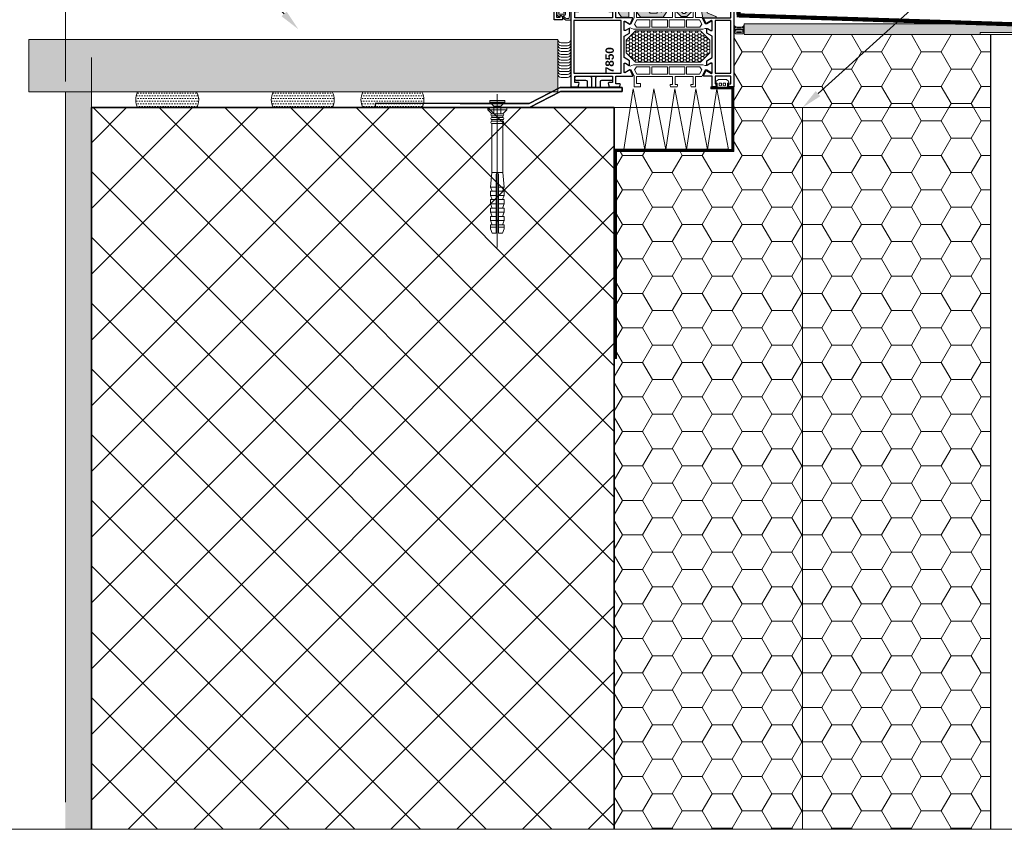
# Model space of a CAD drawing. Header units: millimetres. Extents: x -1427 to 15787, y -1578 to 5789.
# Tile 2 of 146: x 871 to 918, y -674 to -636. Entities that reach past the tile are written whole.
import ezdxf
from ezdxf import colors
from ezdxf.entities.mleader import LeaderData, LeaderLine
from ezdxf.math import Vec2, Vec3

# ---------------------------------------------------------------- set-up
doc = ezdxf.new("R2010")
doc.units = ezdxf.units.MM
for name, pattern in [('ACAD_ISO03W100', [30, 12, -18]), ('DASHDOT', [25.4, 12.7, -6.35, 0, -6.35]), ('DASHED', [19.05, 12.7, -6.35])]:
    doc.linetypes.add(name, pattern=pattern)
for name, color, linetype, lineweight in [('0-izo-TERM-tward', 94, 'ZIGZAG', 9), ('0-S-linia-beton', 1, 'Continuous', 35), ('2_hatch_zelbet_obrys', 242, 'DASHED', 9), ('A_wymiary', 7, 'Continuous', 5), ('Akcesoria', 35, 'Continuous', 9), ('AT_1_2_WYMIARY_I_OPISY', 1, 'Continuous', 5), ('blacha', 2, 'Continuous', 18), ('izolacja II', 251, 'Continuous', 18), ('Kreskowanie', 252, 'Continuous', 5), ('Obwiednia', 2, 'Continuous', 30), ('Oś', 1, 'DASHDOT', 9), ('PROJ_WYMIARY', 6, 'Continuous', 13), ('Przekładka', 4, 'Continuous', 18), ('Silikon', 31, 'Continuous', 18), ('Tynk', 8, 'Continuous', 18), ('Uszczelki', 1, 'Continuous', 9), ('Ściana', 37, 'Continuous', 18)]:
    doc.layers.add(name, color=color, linetype=linetype, lineweight=lineweight)
for name, color, linetype in [('0-S-linia-wykonczenie', 31, 'Continuous'), ('Kotwa', 3, 'Continuous'), ('Model-Przód', 7, 'Continuous'), ('Tekst', 255, 'Continuous')]:
    doc.layers.add(name, color=color, linetype=linetype)
doc.styles.add('SIMPLEX', font='simplex.shx', dxfattribs={"width": 0.77})
doc.styles.get("Standard").update_dxf_attribs({"font": 'arial.ttf'})
doc.linetypes.add('ZIGZAG', pattern='A,0.00254,-5.08,[131,ltypeshp.shx,S=5.08,R=0,X=-5.08,Y=0],-10.16,[131,ltypeshp.shx,S=5.08,R=180,X=5.08,Y=0],-5.08', length=20.32254)
pattern_1 = [(180, (-5354.4491, 31833.6672), (-1.42875, -0.824889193), [0.9525, -1.905]), (300, (-5354.4491, 31833.6672), (1.428749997, -0.824889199), [0.9525, -1.905]), (240, (-5354.4491, 31833.6672), (-3e-09, -1.649778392), [-1.905, 0.9525])]

# ---------------------------------------------------------------- blocks, each defined once
blk = doc.blocks.new('*U87')
at = {"layer": 'Tynk'}
h = blk.add_hatch(dxfattribs=at)
h.set_pattern_fill('AR-CONC', color=256, scale=0.05)
h.set_pattern_definition([(50, (-299.4544, 45), (9.1092334, -0.796954), [0.9525, -10.4775]), (355, (-299.454, 45), (-1.762171, 9.552842), [0.762, -8.382029]), (100.45144, (-298.695, 44.934), (7.347062, 8.755888), [0.8095, -8.904512]), (46.1842, (-299.454, 47.54), (13.553952, -2.102116), [1.42875, -15.71625]), (96.63556, (-298.325, 47.365), (11.870207, 12.371306), [1.21425, -13.35678]), (351.18415, (-299.454, 47.54), (11.870207, 12.371306), [1.142998, -12.572987]), (21, (-298.1844, 46.905), (7.5807196, -5.11326), [0.9525, -10.4775]), (326, (-298.184, 46.905), (3.090101, 9.209398), [0.762, -8.382]), (71.45144, (-297.553, 46.479), (10.670821, 4.096138), [0.8095, -8.904497]), (37.5, (-299.4544, 45), (0.1544302, 4.227752), [0, -8.2804, 0, -8.509, 0, -8.41375]), (7.5, (-299.4544, 45), (3.340983, 5.0090287), [0, -4.8514, 0, -8.0899, 0, -3.20675]), (327.5, (-302.2865, 45), (6.7795298, -0.2864372), [0, -3.175, 0, -9.906, 0, -13.1445]), (317.5, (-303.5565, 45), (7.406459, 1.2713246), [0, -4.1275, 0, -6.5786, 0, -9.3345])])
h.paths.add_polyline_path([(4032.11, -5446.33), (4033.11, -5446.33), (4033.11, -5464.43, 0.247394), (4033.24, -5464.68, -1.204134), (4030.46, -5467.46, 0.247394), (4030.21, -5467.33), (4012.11, -5467.33), (4012.11, -5466.33), (3652.06, -5466.33), (3652.06, -5471.33), (4037.11, -5471.33), (4037.11, -5333.51), (4032.11, -5333.51)])
at = {"layer": 'blacha'}
blk.add_lwpolyline([(4030.46, -5467.46, 0.247394), (4030.21, -5467.33), (4012.11, -5467.33), (4012.11, -5466.33), (4030.84, -5466.33, -0.34754), (4031.14, -5466.56, 1.791404), (4032.34, -5465.36, -0.34754), (4032.11, -5465.07), (4032.11, -5446.33), (4033.11, -5446.33), (4033.11, -5464.43, 0.247394), (4033.24, -5464.68, -1.204134)], format="xyb", close=True, dxfattribs=at)
at = {"layer": 'Tynk', "ltscale": 0.8}
for points in [[(4032.11, -5466.33), (4032.11, -5333.51), (4037.11, -5333.51), (4037.11, -5471.33)], [(4032.11, -5466.33), (3652.06, -5466.33)], [(3652.06, -5471.33), (3652.06, -5466.33)], [(4037.11, -5471.33), (3652.06, -5471.33)]]:
    blk.add_lwpolyline(points, dxfattribs=at)
blk = doc.blocks.new('*U86')
at = {"layer": 'izolacja II'}
for points in [[(0, 270.24), (-57.9, 258.98), (0, 250.24)], [(0, 250.24), (-57.9, 238.98), (0, 230.24)], [(0, 230.24), (-57.9, 218.98), (0, 210.24)], [(0, 210.24), (-57.9, 198.98), (0, 190.24)], [(0, 190.24), (-57.9, 178.98), (0, 170.24)]]:
    blk.add_lwpolyline(points, dxfattribs=at)
blk = doc.blocks.new('*U183')
at = {"layer": 'Silikon'}
for points in [[(-2.88, -2.5, 0.414214), (-1.38, -1), (-1.38, 2.15, 0.414214), (-2.88, 3.65, 0.382385)], [(-1.5, -2.5, 0.414214), (0, -1), (0, 2.15, 0.414214), (-1.5, 3.65, 0.382385)], [(-0.12, -2.5, 0.414214), (1.38, -1), (1.38, 2.15, 0.414214), (-0.12, 3.65, 0.382385)], [(1.26, -2.5, 0.414214), (2.76, -1), (2.76, 2.15, 0.414214), (1.26, 3.65, 0.382385)], [(2.64, -2.5, 0.414214), (4.14, -1), (4.14, 2.15, 0.414214), (2.64, 3.65, 0.382385)], [(4.02, -2.5, 0.414214), (5.52, -1), (5.52, 2.15, 0.414214), (4.02, 3.65, 0.382385)], [(5.4, -2.5, 0.414214), (6.9, -1), (6.9, 2.15, 0.414214), (5.4, 3.65, 0.382385)], [(6.78, -2.5, 0.414214), (8.28, -1), (8.28, 2.15, 0.414214), (6.78, 3.65, 0.382385)], [(8.16, -2.5, 0.414214), (9.66, -1), (9.66, 2.15, 0.414214), (8.16, 3.65, 0.382385)], [(9.54, -2.5, 0.414214), (11.04, -1), (11.04, 2.15, 0.414214), (9.54, 3.65, 0.382385)], [(10.92, -2.5, 0.414214), (12.42, -1), (12.42, 2.15, 0.414214), (10.92, 3.65, 0.382385)], [(12.3, -2.5, 0.414214), (13.8, -1), (13.8, 2.15, 0.414214), (12.3, 3.65, 0.382385)], [(13.68, -2.5, 0.414214), (15.18, -1), (15.18, 2.15, 0.414214), (13.68, 3.65, 0.382385)]]:
    blk.add_lwpolyline(points, format="xyb", dxfattribs=at)
blk = doc.blocks.new('*U89')
at = {"layer": 'Akcesoria'}
for p, q in [((7043.99, -27716.58), (7045.99, -27715.78)), ((7043.99, -27718.58), (7043.99, -27716.58)), ((7071.76, -27718.58), (7043.99, -27718.58)), ((7047.99, -27715.78), (7045.99, -27715.78)), ((7046.85, -27718.58), (7046.85, -27715.78)), ((7047.99, -27716.58), (7049.99, -27715.78)), ((7047.99, -27718.58), (7047.99, -27715.78)), ((7049.56, -27718.98), (7050.72, -27718.58)), ((7051.99, -27715.78), (7049.99, -27715.78)), ((7049.99, -27718.58), (7049.99, -27715.78)), ((7051.99, -27716.58), (7053.99, -27715.78)), ((7051.99, -27718.58), (7051.99, -27715.78)), ((7055.99, -27715.78), (7053.99, -27715.78)), ((7053.99, -27718.58), (7053.99, -27715.78)), ((7055.99, -27716.58), (7057.99, -27715.78)), ((7055.99, -27718.58), (7055.99, -27715.78)), ((7059.99, -27715.78), (7057.99, -27715.78)), ((7057.99, -27718.58), (7057.99, -27715.78)), ((7059.99, -27716.58), (7061.99, -27715.78)), ((7059.99, -27718.58), (7059.99, -27715.78)), ((7063.99, -27715.78), (7061.99, -27715.78)), ((7061.99, -27718.58), (7061.99, -27715.78)), ((7063.99, -27716.58), (7065.99, -27715.78)), ((7063.99, -27718.58), (7063.99, -27715.78)), ((7072.99, -27716.48), (7065.99, -27715.78)), ((7065.99, -27718.58), (7065.99, -27715.78)), ((7096.45, -27716.48), (7072.99, -27716.48)), ((7072.99, -27721.68), (7072.99, -27716.48)), ((7096.45, -27716.48), (7095.65, -27716.48)), ((7096.45, -27716.48), (7096.45, -27721.68)), ((7097.45, -27716.48), (7097.45, -27721.68)), ((7098.25, -27716.48), (7097.45, -27716.48)), ((7098.25, -27716.48), (7098.25, -27721.68)), ((7099.25, -27716.48), (7099.25, -27721.68)), ((7100.05, -27716.48), (7099.25, -27716.48)), ((7100.05, -27716.48), (7100.05, -27721.68)), ((7104.68, -27717.43), (7100.93, -27717.43)), ((7101.05, -27716.48), (7101.05, -27721.68)), ((7101.09, -27716.48), (7101.05, -27716.48)), ((7102.99, -27714.58), (7101.09, -27716.48)), ((7101.09, -27716.48), (7101.09, -27721.68)), ((7103.99, -27714.58), (7102.99, -27714.58)), ((7102.99, -27723.58), (7102.99, -27714.58)), ((7103.99, -27723.58), (7103.99, -27714.58)), ((7106.68, -27715.43), (7104.68, -27717.43)), ((7104.68, -27720.73), (7104.68, -27717.43)), ((7107.38, -27715.43), (7106.68, -27715.43)), ((7106.68, -27722.73), (7106.68, -27715.43)), ((7107.38, -27722.73), (7107.38, -27715.43)), ((7071.76, -27719.58), (7043.99, -27719.58)), ((7043.99, -27721.58), (7043.99, -27719.58)), ((7043.99, -27721.58), (7045.99, -27722.38)), ((7047.99, -27722.38), (7045.99, -27722.38)), ((7046.85, -27722.38), (7046.85, -27719.58)), ((7047.99, -27722.38), (7047.99, -27719.58)), ((7047.99, -27721.58), (7049.99, -27722.38)), ((7049.56, -27719.18), (7049.56, -27718.98)), ((7049.56, -27719.18), (7050.72, -27719.58)), ((7049.99, -27722.38), (7049.99, -27719.58)), ((7051.99, -27722.38), (7049.99, -27722.38)), ((7051.99, -27722.38), (7051.99, -27719.58)), ((7051.99, -27721.58), (7053.99, -27722.38)), ((7053.99, -27722.38), (7053.99, -27719.58)), ((7055.99, -27722.38), (7053.99, -27722.38)), ((7055.99, -27722.38), (7055.99, -27719.58)), ((7055.99, -27721.58), (7057.99, -27722.38)), ((7057.99, -27722.38), (7057.99, -27719.58)), ((7059.99, -27722.38), (7057.99, -27722.38)), ((7059.99, -27722.38), (7059.99, -27719.58)), ((7059.99, -27721.58), (7061.99, -27722.38)), ((7061.99, -27722.38), (7061.99, -27719.58)), ((7063.99, -27722.38), (7061.99, -27722.38)), ((7063.99, -27722.38), (7063.99, -27719.58)), ((7063.99, -27721.58), (7065.99, -27722.38)), ((7065.99, -27722.38), (7065.99, -27719.58)), ((7072.99, -27721.68), (7065.99, -27722.38)), ((7096.45, -27721.68), (7072.99, -27721.68)), ((7098.25, -27721.68), (7097.45, -27721.68)), ((7100.05, -27721.68), (7099.25, -27721.68)), ((7104.68, -27720.73), (7100.93, -27720.73)), ((7101.09, -27721.68), (7101.05, -27721.68)), ((7102.99, -27723.58), (7101.09, -27721.68)), ((7106.68, -27722.73), (7104.68, -27720.73)), ((7107.38, -27722.73), (7106.68, -27722.73)), ((7103.99, -27723.58), (7102.99, -27723.58))]:
    blk.add_line(p, q, dxfattribs=at)
at = {"layer": 'Akcesoria', "linetype": 'DASHDOT', "ltscale": 10}
blk.add_line((7110.4, -27719.08), (7037.09, -27719.08), dxfattribs=at)
at = {"layer": 'Akcesoria'}
for centre, radius, start, end in [((7072.08, -27719.08), 0.59, 238.008, 121.992), ((7096.95, -27716.48), 0.5, 0, 180), ((7098.75, -27716.48), 0.5, 0, 180), ((7100.55, -27716.48), 0.5, 0, 180), ((7096.95, -27721.68), 0.5, 180, 0), ((7098.75, -27721.68), 0.5, 180, 0), ((7100.55, -27721.68), 0.5, 180, 0)]:
    blk.add_arc(centre, radius, start, end, dxfattribs=at)
blk = doc.blocks.new('przekladka 42a_ogolny')
at = {"layer": 'Przekładka'}
for points in [[(-4.1, 42), (-0.3, 42), (-0.1, 41.8), (-0.1, 41.39), (-1.31, 39.24), (-0.7, 37.61), (-0.7, 4.39), (-1.08, 3.38), (-1.08, 2.35), (-0.1, 0.61), (-0.1, 0.2), (-0.3, 0), (-4.1, 0), (-4.3, 0.2), (-4.3, 0.61), (-3.2, 2.57), (-3.2, 3.25), (-6.25, 4.87), (-6.25, 7.9), (-11.2, 7.9), (-11.2, 10.07), (-10.58, 10.24), (-10.2, 10.24), (-10.2, 9.1), (-6.25, 9.1), (-6.25, 17.7), (-10.2, 17.7), (-10.2, 16.56), (-10.58, 16.56), (-11.2, 16.73), (-11.2, 19.87), (-10.58, 20.04), (-10.2, 20.04), (-10.2, 18.9), (-6.25, 18.9), (-6.25, 36.1), (-9.7, 36.1), (-9.7, 34.3), (-11.2, 34.3), (-11.2, 37.3), (-6.06, 37.3), (-5.82, 37.36), (-3.2, 38.75), (-3.2, 39.43), (-4.3, 41.39), (-4.3, 41.8)], [(-5.25, 29.7), (-5.25, 35.96), (-3.17, 37.07), (-1.7, 36.19), (-1.7, 29.7)], [(-1.7, 28.9), (-1.7, 21.4), (-5.25, 21.4), (-5.25, 28.9)], [(-1.7, 13.1), (-1.7, 20.6), (-5.25, 20.6), (-5.25, 13.1)], [(-5.25, 12.3), (-1.7, 12.3), (-1.7, 5.81), (-3.17, 4.93), (-5.25, 6.04)]]:
    blk.add_lwpolyline(points, close=True, dxfattribs=at)
blk = doc.blocks.new('przekladka 42b_ogolny')
at = {"layer": 'Przekładka'}
blk.add_lwpolyline([(4.3, 0.2), (4.1, 0), (0.3, 0), (0.1, 0.2), (0.1, 0.61), (1.2, 2.57), (1.2, 39.43), (0.1, 41.39), (0.1, 41.8), (0.3, 42), (4.1, 42), (4.3, 41.8), (4.3, 41.39), (3.2, 39.43), (3.2, 38.75), (6.87, 36.8), (13.4, 36.8), (13.4, 37.6), (14.4, 37.6), (14.4, 27.95), (12.4, 7.4, -0.371871), (11.4, 6.5), (6.75, 6.5), (6.25, 6), (6.25, 4.87), (3.2, 3.25), (3.2, 2.57), (4.3, 0.61)], format="xyb", close=True, dxfattribs=at)
for points in [[(13.25, 26.5), (2.2, 26.5), (2.2, 36.46), (3.67, 36.46), (4.91, 35.8), (13.4, 35.8), (13.4, 27.68)], [(2.2, 16.3), (2.2, 25.7), (13.18, 25.7), (12.26, 16.3)], [(2.2, 15.5), (2.2, 5.2), (3.44, 5.2), (5.69, 7.5), (11.2, 7.5), (11.42, 7.7), (12.18, 15.5)]]:
    blk.add_lwpolyline(points, close=True, dxfattribs=at)
blk = doc.blocks.new('7801_PE78N')
at = {"layer": 'Obwiednia'}
for points in [[(-10.09, 53.5), (-6.61, 53.5), (-5.09, 51), (-2.99, 51), (-2.87, 51.21), (-3.9, 52.89), (-3.9, 53.5), (0.57, 53.5), (0.7, 53.28), (-0.74, 50.8), (-0.63, 50.48), (2.07, 49.34), (2.3, 49.49), (2.3, 53.7), (6, 53.7), (6, 56), (10.5, 56), (10.5, 60.19), (9.24, 60.53), (9, 60.34), (9, 58), (6, 58), (6, 78), (9, 78), (9, 75.66), (9.24, 75.47), (10.5, 75.81), (10.5, 80), (6, 80), (6, 84.6), (21.5, 84.6), (21.5, 83), (21, 83), (21, 82), (22.89, 82), (23.5, 82.62), (23.5, 83), (22.75, 83), (22.75, 84.8), (26.75, 84.8), (26.75, 83), (26, 83), (26, 82.6), (26.53, 82), (28, 82), (28, 86), (-24, 86), (-24, 82.44), (-22.24, 81.97), (-22, 82.16), (-22, 84), (-19, 84), (-19, 66), (-22, 66), (-22, 67.84), (-22.27, 68.03), (-24, 67.55), (-24, 64.5), (-19, 64.5), (-19, 55.5), (-24, 55.5), (-24, 52.9), (-22.86, 52.51), (-22.6, 52.7), (-22.6, 54), (-19, 54), (-19, 49.49), (-18.77, 49.34), (-16.07, 50.48), (-15.96, 50.8), (-17.4, 53.28), (-17.27, 53.5), (-12.8, 53.5), (-12.8, 52.89), (-13.83, 51.21), (-13.71, 51), (-11.61, 51)], [(-17.4, 84.4), (-11.6, 84.4), (-11.6, 82.5), (-10, 82.5), (-10, 84.4), (4.4, 84.4), (4.4, 55.1), (-10, 55.1), (-10, 56.9), (-11.6, 56.9), (-11.6, 55.1), (-17.4, 55.1)], [(-3.9, 12.11), (-2.93, 13.7), (-3.1, 14), (-5.09, 14), (-6.61, 11.5), (-10.09, 11.5), (-11.61, 14), (-13.6, 14), (-13.77, 13.7), (-12.8, 12.11), (-12.8, 11.5), (-17.57, 11.5), (-17.7, 11.72), (-16.26, 14.2), (-16.37, 14.52), (-18.77, 15.67), (-19, 15.51), (-19, 1.4), (-22.6, 1.4), (-22.6, 3.61), (-24, 3.61), (-24, 1.4), (-38.15, 1.4), (-38.15, 3.6), (-36.25, 3.6), (-36.25, 4.8), (-38.82, 4.8), (-40.82, 3.21), (-40.71, 2.9), (-39.35, 2.9), (-39.35, 1.2), (-44.55, 1.2), (-44.55, 2.9), (-43.19, 2.9), (-43.08, 3.21), (-45.08, 4.8), (-46, 4.8), (-46, 0), (-5, 0), (-5, 1.6), (-6, 1.6), (-6, 10.1), (0, 10.1), (0, 9), (3.5, 9), (3.5, 10.4), (2.31, 10.4), (2.31, 15.51), (2.08, 15.66), (-0.33, 14.52), (-0.44, 14.2), (1, 11.72), (0.87, 11.5), (-3.9, 11.5)], [(-17.6, 10.1), (-7.4, 10.1), (-7.4, 1.6), (-17.6, 1.6)]]:
    blk.add_lwpolyline(points, close=True, dxfattribs=at)
for name, p in [('przekladka 42a_ogolny', (-12.8, 11.5)), ('przekladka 42b_ogolny', (-3.9, 11.5))]:
    blk.add_blockref(name, p)
blk = doc.blocks.new('G311D_ogolny')
at = {"layer": 'Kreskowanie'}
h = blk.add_hatch(color=256, dxfattribs=at)
h.dxf.hatch_style = 1
h.paths.add_polyline_path([(2.61, 10.88), (10.8, 10.88), (11.76, 1), (6.75, 1), (6.75, 8.26)], flags=16)
h.paths.add_polyline_path([(2.2, 16.21), (2.2, 12.88), (10.6, 12.88), (10.04, 18.65), (5.68, 18.65)], flags=16)
edge = h.paths.add_edge_path()
edge.add_arc((2.8, 22.25), 0.4, 0, 125)
edge.add_line((2.57, 22.57), (0.2, 20.91))
edge.add_line((0.2, 20.91), (0.2, 10.04))
edge.add_line((0.2, 10.04), (4.95, 7.03))
edge.add_line((4.95, 7.03), (4.95, 3.35))
edge.add_line((4.95, 3.35), (3.75, 3.35))
edge.add_line((3.75, 3.35), (3.75, 3.6))
edge.add_arc((3.35, 3.6), 0.4, 360, 495)
edge.add_line((3.07, 3.88), (0.55, 1.37))
edge.add_line((0.55, 1.37), (0.55, -1.37))
edge.add_line((0.55, -1.37), (3.07, -3.88))
edge.add_arc((3.35, -3.6), 0.4, 225, 360)
edge.add_line((3.75, -3.6), (3.75, -3.35))
edge.add_line((3.75, -3.35), (4.95, -3.35))
edge.add_line((4.95, -3.35), (4.95, -8.02))
edge.add_line((4.95, -8.02), (-0.05, -8.9))
edge.add_line((-0.05, -8.9), (-0.05, -15.06))
edge.add_arc((0.25, -15.09), 0.3, 175.9077, 336.0189)
edge.add_line((0.52, -15.21), (2.39, -11.01))
edge.add_line((2.39, -11.01), (14.74, -8.83))
edge.add_arc((14.82, -9.33), 0.5, 92.6647, 100, ccw=False)
edge.add_line((14.8, -8.83), (19.85, -8.59))
edge.add_arc((19.78, -7.19), 1.4, 272.6647, 465.3742)
edge.add_arc((19.31, 3.39), 9.24, 251.1788, 270.6412, ccw=False)
edge.add_arc((16.14, -5.92), 0.6, 71.9075, 251.6106)
edge.add_arc((24.32, 21.6), 29.31, 253.4064, 259.2116)
edge.add_arc((18.99, -6.41), 0.8, 259.2116, 316.9131)
edge.add_arc((19.83, -7.2), 0.359, -99.0897, 136.9131, ccw=False)
edge.add_line((19.78, -7.55), (14.46, -6.11))
edge.add_line((14.46, -6.11), (13.77, 1))
edge.add_line((13.77, 1), (14.68, 1.59))
edge.add_arc((14.13, 2.43), 1, 303.0722, 428.0722)
edge.add_line((14.51, 3.36), (13.5, 3.76))
edge.add_line((13.5, 3.76), (12.85, 10.42))
edge.add_line((12.85, 10.42), (13.76, 11.01))
edge.add_arc((13.21, 11.85), 1, 303.0722, 428.0722)
edge.add_line((13.59, 12.78), (12.58, 13.18))
edge.add_line((12.58, 13.18), (11.93, 19.84))
edge.add_line((11.93, 19.84), (12.84, 20.44))
edge.add_arc((12.29, 21.27), 1, 303.0722, 428.0722)
edge.add_line((12.67, 22.2), (11.66, 22.61))
edge.add_line((11.66, 22.61), (11.01, 29.27))
edge.add_line((11.01, 29.27), (11.92, 29.86))
edge.add_arc((11.37, 30.69), 1, 303.0722, 428.0722)
edge.add_line((11.75, 31.62), (10.74, 32.03))
edge.add_line((10.74, 32.03), (5.38, 34.46))
edge.add_arc((5.25, 34.19), 0.3, 65.5854, 188.761)
edge.add_line((4.96, 34.14), (5.02, 33.52))
edge.add_line((5.02, 33.52), (5.43, 29.4))
edge.add_line((5.43, 29.4), (2.9, 29.4))
edge.add_line((2.9, 29.4), (2.9, 31))
edge.add_arc((2.5, 31), 0.4, 360, 485.0494)
edge.add_line((2.27, 31.33), (0.2, 29.88))
edge.add_line((0.2, 29.88), (0.2, 26.43))
edge.add_line((0.2, 26.43), (4.34, 26.43))
edge.add_line((4.34, 26.43), (6.52, 23.83))
edge.add_line((6.52, 23.83), (6.78, 21.15))
edge.add_line((6.78, 21.15), (3.2, 21.15))
edge.add_line((3.2, 21.15), (3.2, 22.25))
h.paths.add_polyline_path([(7.33, 25.48), (6.72, 31.6), (8.87, 30.67), (9.3, 26.24)], flags=16)
h.paths.add_polyline_path([(3.19, -1.6), (1.95, -0.36), (1.95, 0.36), (3.19, 1.6), (4.95, 1.6), (4.95, -1.6)], flags=16)
h.paths.add_polyline_path([(6.75, -1), (6.75, -7.7), (10.71, -7.01), (12.45, -4), (12.16, -1)], flags=16)
at = {"layer": 'Uszczelki'}
blk.add_lwpolyline([(3.2, 22.25, 0.606815), (2.57, 22.57), (0.2, 20.91), (0.2, 10.04), (4.95, 7.03), (4.95, 3.35), (3.75, 3.35), (3.75, 3.6, 0.668179), (3.07, 3.88), (0.55, 1.37), (0.55, -1.37), (3.07, -3.88, 0.668179), (3.75, -3.6), (3.75, -3.35), (4.95, -3.35), (4.95, -8.02), (-0.05, -8.9), (-0.05, -15.06, 0.839927), (0.52, -15.21), (2.39, -11.01), (14.74, -8.83, -0.032017), (14.8, -8.83), (19.85, -8.59, 1.117551), (19.41, -5.84, -0.085126), (16.33, -5.35, 0.997413), (15.95, -6.49, 0.025336), (18.84, -7.19, 0.257229), (19.57, -6.95, -1.664327), (19.78, -7.55), (14.46, -6.11), (13.77, 1), (14.68, 1.59, 0.606815), (14.51, 3.36), (13.5, 3.76), (12.85, 10.42), (13.76, 11.01, 0.606815), (13.59, 12.78), (12.58, 13.18), (11.93, 19.84), (12.84, 20.44, 0.606815), (12.67, 22.2), (11.66, 22.61), (11.01, 29.27), (11.92, 29.86, 0.606815), (11.75, 31.62), (10.74, 32.03), (5.38, 34.46, 0.595975), (4.96, 34.14), (5.02, 33.52), (5.43, 29.4), (2.9, 29.4), (2.9, 31, 0.60711), (2.27, 31.33), (0.2, 29.88), (0.2, 26.43), (4.34, 26.43), (6.52, 23.83), (6.78, 21.15), (3.2, 21.15)], format="xyb", close=True, dxfattribs=at)
for points in [[(7.33, 25.48), (6.72, 31.6), (8.87, 30.67), (9.3, 26.24)], [(2.2, 16.21), (2.2, 12.88), (10.6, 12.88), (10.04, 18.65), (5.68, 18.65)], [(2.61, 10.88), (10.8, 10.88), (11.76, 1), (6.75, 1), (6.75, 8.26)], [(3.19, -1.6), (1.95, -0.36), (1.95, 0.36), (3.19, 1.6), (4.95, 1.6), (4.95, -1.6)], [(6.75, -1), (6.75, -7.7), (10.71, -7.01), (12.45, -4), (12.16, -1)]]:
    blk.add_lwpolyline(points, close=True, dxfattribs=at)
blk = doc.blocks.new('G001D_ogolny')
at = {"layer": 'Kreskowanie'}
h = blk.add_hatch(color=256, dxfattribs=at)
h.dxf.hatch_style = 1
edge = h.paths.add_edge_path(flags=16)
edge.add_line((-2.7, -4.7), (-2.7, -5.86))
edge.add_arc((0, 2.49), 8.77, 252.0783, 287.9217)
edge.add_line((2.7, -5.86), (2.7, -4.7))
edge.add_arc((-3.92, -9.19), 8, 34.1239, 48.3447)
edge.add_arc((0.15, -3.1), 1.25, 270, 354.9142, ccw=False)
edge.add_line((0.15, -4.35), (-0.15, -4.35))
edge.add_arc((-0.15, -3.1), 1.25, 185.0858, 270, ccw=False)
edge.add_arc((3.92, -9.19), 8, 131.6553, 145.8761)
edge = h.paths.add_edge_path(flags=16)
edge.add_line((0.65, -3.1), (0.65, -1.55))
edge.add_arc((0.15, -1.55), 0.5, 0, 90)
edge.add_line((0.15, -1.05), (-0.15, -1.05))
edge.add_arc((-0.15, -1.55), 0.5, 90, 180)
edge.add_line((-0.65, -1.55), (-0.65, -3.1))
edge.add_arc((-0.15, -3.1), 0.5, 180, 270)
edge.add_line((-0.15, -3.6), (0.15, -3.6))
edge.add_arc((0.15, -3.1), 0.5, 270, 360)
edge = h.paths.add_edge_path()
edge.add_arc((-1.7, -1.4), 0.3, 135, 270)
edge.add_line((-1.7, -1.7), (-1.4, -1.7))
edge.add_line((-1.4, -1.7), (-1.4, -2.43))
edge.add_arc((3.92, -9.69), 9, 126.2362, 144.4233)
edge.add_line((-3.4, -4.45), (-3.4, -6.72))
edge.add_arc((-3, -6.06), 0.772, 238.6575, 292.7259)
edge.add_arc((0, 62.62), 69.45, 267.7718, 272.2282)
edge.add_arc((3, -6.06), 0.772, 247.2741, 301.3425)
edge.add_line((3.4, -6.72), (3.4, -4.45))
edge.add_arc((-3.92, -9.69), 9, 35.5767, 53.7638)
edge.add_line((1.4, -2.43), (1.4, -1.7))
edge.add_line((1.4, -1.7), (1.7, -1.7))
edge.add_arc((1.7, -1.4), 0.3, 270, 405)
edge.add_line((1.91, -1.19), (0.92, -0.2))
edge.add_line((0.92, -0.2), (-0.92, -0.2))
edge.add_line((-0.92, -0.2), (-1.91, -1.19))
at = {"layer": 'Uszczelki'}
for points in [[(-1.91, -1.19, 0.668179), (-1.7, -1.7), (-1.4, -1.7), (-1.4, -2.43, 0.079523), (-3.4, -4.45), (-3.4, -6.72, 0.240395), (-2.7, -6.78, 0.019447), (2.7, -6.78, 0.240395), (3.4, -6.72), (3.4, -4.45, 0.079523), (1.4, -2.43), (1.4, -1.7), (1.7, -1.7, 0.668179), (1.91, -1.19), (0.92, -0.2), (-0.92, -0.2)], [(-2.7, -4.7), (-2.7, -5.86, 0.157684), (2.7, -5.86), (2.7, -4.7, 0.06213), (1.4, -3.21, -0.388448), (0.15, -4.35), (-0.15, -4.35, -0.388448), (-1.4, -3.21, 0.06213)], [(0.65, -3.1), (0.65, -1.55, 0.414214), (0.15, -1.05), (-0.15, -1.05, 0.414214), (-0.65, -1.55), (-0.65, -3.1, 0.414214), (-0.15, -3.6), (0.15, -3.6, 0.414214)]]:
    blk.add_lwpolyline(points, format="xyb", close=True, dxfattribs=at)
blk = doc.blocks.new('7850_PE78N')
at = {"layer": 'Obwiednia'}
for points in [[(-31.4, 52.18), (-29.96, 49.7), (-30.07, 49.38), (-32.77, 48.24), (-33, 48.39), (-33, 56.5), (-36.6, 56.5), (-36.6, 54.45), (-36.86, 54.26), (-38, 54.65), (-38, 59.56), (-36.24, 60.03), (-36, 59.84), (-36, 58), (-33, 58), (-33, 76), (-36, 76), (-36, 74.16), (-36.24, 73.97), (-38, 74.44), (-38, 78), (0, 78), (0, 74.44), (-1.76, 73.97), (-2, 74.16), (-2, 76), (-5, 76), (-5, 58), (-2, 58), (-2, 59.84), (-1.76, 60.03), (0, 59.56), (0, 54.65), (-1.14, 54.26), (-1.4, 54.45), (-1.4, 56.5), (-5, 56.5), (-5, 48.39), (-5.23, 48.24), (-7.93, 49.38), (-8.04, 49.7), (-6.6, 52.18), (-6.73, 52.4), (-11.2, 52.4), (-11.2, 51.79), (-10.17, 50.11), (-10.29, 49.9), (-12.39, 49.9), (-13.91, 52.4), (-24.09, 52.4), (-25.61, 49.9), (-27.71, 49.9), (-27.83, 50.11), (-26.8, 51.79), (-26.8, 52.4), (-31.27, 52.4)], [(-31.6, 53.9), (-31.6, 76.5), (-6.4, 76.5), (-6.4, 53.9)], [(-5, 14.41), (-5.23, 14.56), (-7.63, 13.42), (-7.73, 13.1), (-6.3, 10.62), (-6.42, 10.4), (-11.19, 10.4), (-11.19, 11.01), (-10.22, 12.6), (-10.39, 12.9), (-12.38, 12.9), (-13.9, 10.4), (-24.08, 10.4), (-25.6, 12.9), (-27.59, 12.9), (-27.76, 12.6), (-26.79, 11.01), (-26.79, 10.4), (-31.56, 10.4), (-31.69, 10.62), (-30.25, 13.1), (-30.36, 13.42), (-32.77, 14.56), (-33, 14.41), (-33, 1.4), (-36.59, 1.4), (-36.59, 3.7), (-37.99, 3.7), (-37.99, 1.4), (-52.15, 1.4), (-52.15, 3.6), (-50.25, 3.6), (-50.25, 4.8), (-52.82, 4.8), (-54.82, 3.21), (-54.71, 2.9), (-53.35, 2.9), (-53.35, 1.2), (-58.55, 1.2), (-58.55, 2.9), (-57.19, 2.9), (-57.08, 3.21), (-59.08, 4.8), (-60, 4.8), (-60, 0), (0, 0), (0, 2.3), (-1.14, 2.69), (-1.4, 2.5), (-1.4, 1.4), (-5, 1.4), (-5, 9), (-1.4, 9), (-1.4, 8.5), (-1.14, 8.31), (0, 8.7), (0, 10.4), (-5, 10.4)], [(-31.59, 1.4), (-31.59, 9), (-6.39, 9), (-6.39, 1.4)]]:
    blk.add_lwpolyline(points, close=True, dxfattribs=at)
blk.add_blockref('przekladka 42a_ogolny', (-26.79, 10.4))
at = {"xscale": -1}
blk.add_blockref('przekladka 42a_ogolny', (-11.19, 10.4), dxfattribs=at)
blk = doc.blocks.new('*U103')
at = {"xscale": -1}
for name, p in [('7801_PE78N', (5044.63, 16242.97)), ('7850_PE78N', (4984.63, 16242.97))]:
    blk.add_blockref(name, p, dxfattribs=at)
for name, p in [('G001D_ogolny', (5019.88, 16327.77)), ('G311D_ogolny', (5017.62, 16266.77))]:
    blk.add_blockref(name, p)
at = {"xscale": -1, "rotation": 180}
blk.add_blockref('G001D_ogolny', (5040.58, 16244.17), dxfattribs=at)
at = {"layer": 'Tekst', "char_height": 4, "width": 30, "attachment_point": 2}
for s, insert in [('{\\fArial|b1|i0|c238|p34;7801}', (5046.92, 16306.1)), ('{\\fArial|b1|i0|c238|p34;7850}', (4997.3, 16304.37))]:
    blk.add_mtext(s, dxfattribs=dict(at, insert=insert))
blk = doc.blocks.new('*U88')
at = {"layer": 'Kreskowanie', "linetype": 'ACAD_ISO03W100', "ltscale": 0.2, "const_width": 1}
blk.add_lwpolyline([(0, 0.5), (-10.43, 0.5), (-10.43, 30.45), (45.74, 30.45), (45.74, 129.95)], dxfattribs=at)
at = {"layer": 'Uszczelki'}
for points in [[(-10.93, 30.95), (45.24, 30.95), (45.24, 129.95), (46.24, 129.95), (46.24, 29.95), (-9.93, 29.95), (-9.93, 1), (0, 1), (0, 0), (-3, 0), (-3, -1.7), (-2.8, -1.7, -0.709029), (-2.49, -2.59), (-3.37, -3.29, -0.170255), (-3.68, -3.4), (-7.22, -3.4, -0.170255), (-7.54, -3.29), (-8.41, -2.59, -0.709029), (-8.1, -1.7), (-7.9, -1.7), (-7.9, 0), (-10.93, 0)], [(-5.83, -1.62), (-5.83, -0.6, 0.259672), (-6.91, -0.6), (-6.91, -1.62)], [(-3.89, -0.6), (-3.89, -1.62), (-4.97, -1.62), (-4.97, -0.6, -0.259672)]]:
    blk.add_lwpolyline(points, format="xyb", close=True, dxfattribs=at)

msp = doc.modelspace()

# ---------------------------------------------------------------- hatches: boundary and pattern name
at = {"layer": 'Kreskowanie'}
h = msp.add_hatch(dxfattribs=at)
h.set_pattern_fill('HONEY', color=256, scale=0.03, style=0)
h.set_pattern_definition([(360, (243.93844, -835.628985), (0.142875, 0.0824889), [0.09525, -0.1905]), (120, (243.93844, -835.628985), (-0.142874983, 0.08248893), [0.09525, -0.1905]), (60, (243.93844, -835.628985), (1.7e-08, 0.16497783), [-0.1905, 0.09525])])
h.paths.add_polyline_path([(899.84253, -636.71263), (900.29253, -636.26263), (903.39253, -636.26263), (903.84253, -636.71263), (903.84253, -637.31263), (903.39253, -637.76263), (900.29253, -637.76263), (899.84253, -637.31263)])
h = msp.add_hatch(dxfattribs=at)
h.set_pattern_fill('DOTS', color=256, scale=2, angle=180.000048, style=0)
h.set_pattern_definition([(180.0000476, (-1158.43215, 657.12308), (-0.062499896, -0.125000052), [0, -0.125])])
edge = h.paths.add_edge_path()
edge.add_arc((877.24224, -639.56159), 0.84942, 153.803025, 206.19688, ccw=False)
edge.add_line((876.48007, -639.1866), (879.30125, -639.18728))
edge.add_arc((878.65306, -639.56193), 0.74868, 329.972807, 390.027098, ccw=False)
edge.add_line((879.30125, -639.93657), (876.48006, -639.93657))
h = msp.add_hatch(dxfattribs=at)
h.set_pattern_fill('DOTS', color=256, scale=2, angle=180.000048, style=0)
h.set_pattern_definition([(180.0000476, (-1158.43215, 657.12308), (-0.062499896, -0.125000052), [0, -0.125])])
edge = h.paths.add_edge_path()
edge.add_arc((877.24224, -639.56159), 0.84942, 153.803025, 206.19688, ccw=False)
edge.add_line((876.48007, -639.1866), (879.30125, -639.18728))
edge.add_arc((878.65306, -639.56193), 0.74868, 329.972807, 390.027098, ccw=False)
edge.add_line((879.30125, -639.93657), (876.48006, -639.93657))
h = msp.add_hatch(dxfattribs=at)
h.set_pattern_fill('DOTS', color=256, scale=2, angle=180.000048, style=0)
h.set_pattern_definition([(180.0000476, (-1173.4854, 657.12308), (-0.062499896, -0.125000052), [0, -0.125])])
edge = h.paths.add_edge_path()
edge.add_arc((883.72168, -639.56159), 0.84942, 153.803025, 206.19688, ccw=False)
edge.add_line((882.95951, -639.1866), (885.7807, -639.18728))
edge.add_arc((885.1325, -639.56193), 0.74868, 329.972807, 390.027098, ccw=False)
edge.add_line((885.7807, -639.93657), (882.95951, -639.93657))
h = msp.add_hatch(dxfattribs=at)
h.set_pattern_fill('DOTS', color=256, scale=2, angle=180.000048, style=0)
h.set_pattern_definition([(180.0000476, (-1169.1985, 657.12308), (-0.062499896, -0.125000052), [0, -0.125])])
edge = h.paths.add_edge_path()
edge.add_arc((888.00858, -639.56159), 0.84942, 153.803025, 206.19688, ccw=False)
edge.add_line((887.24641, -639.1866), (890.0676, -639.18728))
edge.add_arc((889.4194, -639.56193), 0.74868, 329.972807, 390.027098, ccw=False)
edge.add_line((890.0676, -639.93657), (887.24641, -639.93657))
at = {"layer": 'Tynk'}
h = msp.add_hatch(dxfattribs=at)
h.set_pattern_fill('DOLMIT', color=256, scale=0.01, angle=180, style=0)
h.set_pattern_definition([(90, (-5354.44908, 31833.16788), (-0.0635, 8e-17), []), (135, (-5354.44908, 31833.16788), (-0.1269999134, -0.1269999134), [0.0898025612, -0.1796051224])])
h.paths.add_polyline_path([(896.57503, -639.18658), (896.57503, -636.68658), (871.2721, -636.68658), (871.2721, -639.18658)])
h = msp.add_hatch(dxfattribs=at)
h.set_pattern_fill('AR-SAND', color=256, scale=0.01, angle=270, style=0)
h.set_pattern_definition([(307.5, (1249.94486, -1473.42813), (0.48941324, 0.01600031), [0, -0.38608, 0, -0.4318, 0, -0.41275]), (277.5, (1249.94486, -1473.4281), (0.7168251, -0.4495233), [0, -0.20828, 0, -0.34798, 0, -0.13335]), (237.5, (1249.94486, -1473.1157), (0.00143718, -0.79099237), [0, -0.127, 0, -0.4572, 0, -0.5969]), (227.5, (1249.94486, -1473.1157), (0.2229293, -0.76355645), [0, -0.0635, 0, -0.29972, 0, -0.3429])])
h.paths.add_polyline_path([(873.0221, -639.18658), (874.2721, -639.18658), (874.2721, -674.44149), (873.0221, -674.44149)])
at = {"layer": 'Ściana'}
h = msp.add_hatch(dxfattribs=at)
h.set_pattern_fill('HONEY', color=256, scale=0.3, angle=270, style=0)
h.set_pattern_definition(pattern_1)
h.paths.add_polyline_path([(917.2721, -636.43655), (917.2721, -639.93655), (904.9898, -639.93655), (904.9898, -636.43655)])
h = msp.add_hatch(dxfattribs=at)
h.set_pattern_fill('ANSI37', color=256, scale=0.7, angle=270, style=0)
h.set_pattern_definition([(225, (-5354.449, 31833.6672), (1.57154482, -1.57154482), []), (315, (-5354.449, 31833.6672), (1.57154482, 1.57154482), [])])
h.paths.add_polyline_path([(874.2721, -674.44149), (899.2721, -674.44149), (899.2721, -639.93655), (874.2721, -639.93655)])
h = msp.add_hatch(dxfattribs=at)
h.set_pattern_fill('HONEY', color=256, scale=0.3, angle=270, style=0)
h.set_pattern_definition(pattern_1)
h.paths.add_polyline_path([(899.2721, -674.44149), (899.2721, -642.03046), (904.9898, -642.03046), (904.9398, -639.93655), (908.2721, -639.93655), (908.2721, -674.44149)])
h = msp.add_hatch(dxfattribs=at)
h.set_pattern_fill('HONEY', color=256, scale=0.3, angle=270, style=0)
h.set_pattern_definition(pattern_1)
h.paths.add_polyline_path([(908.2721, -674.44149), (908.2721, -639.93655), (917.2721, -639.93655), (917.2721, -674.44149)])

# ---------------------------------------------------------------- linework, layer by layer
msp.add_lwpolyline([(904.73333, -641.93046), (899.2721, -641.93046)])
at = {"layer": '0-izo-TERM-tward', "linetype": 'ByBlock', "ltscale": 8}
for points in [[(899.2721, -639.93655), (917.2721, -639.93655)], [(908.2721, -674.44149), (908.2721, -639.93655)]]:
    msp.add_lwpolyline(points, dxfattribs=at)
at = {"layer": '0-S-linia-beton'}
for points in [[(874.2721, -639.93655), (874.2721, -674.44149)], [(899.2721, -639.93655), (874.2721, -639.93655)], [(899.2721, -639.93655), (899.2721, -674.44149)]]:
    msp.add_lwpolyline(points, dxfattribs=at)
at = {"layer": '0-S-linia-wykonczenie'}
msp.add_lwpolyline([(917.2721, -674.44149), (917.2721, -636.43655)], dxfattribs=at)
at = {"layer": '2_hatch_zelbet_obrys'}
msp.add_lwpolyline([(899.2721, -674.44149), (899.2721, -639.93655), (874.2721, -639.93655), (874.27184, -674.44149)], dxfattribs=at)
at = {"layer": 'A_wymiary', "linetype": 'ACAD_ISO03W100', "ltscale": 0.2}
msp.add_line((874.27211, -639.93655), (874.2721, -559.93655), dxfattribs=at)
at = {"layer": 'A_wymiary'}
msp.add_lwpolyline([(873.0221, -638.68729), (873.0221, -587.43581)], dxfattribs=at)
at = {"layer": 'A_wymiary', "const_width": 0.2}
msp.add_lwpolyline([(905.18724, -633.74043), (905.2173, -635.52655), (920.6721, -636.02655), (920.6721, -640.73655), (919.5721, -640.73655), (919.5721, -637.99979)], dxfattribs=at)
at = {"layer": 'Kotwa'}
for points in [[(898.11488, -638.43567, -0.41421356), (898.18988, -638.51067), (898.18988, -638.96872), (897.98988, -638.96872), (897.98988, -638.71067, 0.41421356), (897.91488, -638.63567), (897.44341, -638.63567, -0.37359589), (897.3939, -638.59268, -0.0704361), (897.3939, -638.47866, -0.37359589), (897.44341, -638.43567)], [(899.13636, -638.43567, -0.37359589), (899.18587, -638.47866, -0.0704361), (899.18587, -638.59268, -0.37359589), (899.13636, -638.63567), (898.66488, -638.63567, 0.41421356), (898.58988, -638.71067), (898.58988, -638.96872), (898.38988, -638.96872), (898.38988, -638.51067, -0.41421356), (898.46488, -638.43567)]]:
    msp.add_lwpolyline(points, format="xyb", close=True, dxfattribs=at)
for points in [[(899.65207, -639.16872), (899.65207, -638.96872), (896.67678, -638.96872), (895.20126, -639.73655), (887.83938, -639.73655), (887.83938, -639.93655), (895.22138, -639.93655), (896.6969, -639.16872), (899.65207, -639.16872)], [(899.65207, -639.16872), (899.65207, -638.96872), (896.67678, -638.96872), (895.20126, -639.73655), (887.83938, -639.73655), (887.83938, -639.93655), (895.22138, -639.93655), (896.6969, -639.16872), (899.65207, -639.16872)], [(891.90112, -639.73655), (895.20126, -639.73655), (896.67678, -638.96872), (899.65207, -638.96872), (899.65207, -639.16872), (896.6969, -639.16872), (895.22138, -639.93655), (892.83752, -639.93655), (891.90112, -639.93655)]]:
    msp.add_lwpolyline(points, dxfattribs=at)
at = {"layer": 'Kreskowanie', "linetype": 'Continuous', "ltscale": 3}
msp.add_lwpolyline([(899.84253, -636.71263), (900.29253, -636.26263), (903.39253, -636.26263), (903.84253, -636.71263), (903.84253, -637.31263), (903.39253, -637.76263), (900.29253, -637.76263), (899.84253, -637.31263)], close=True, dxfattribs=at)
at = {"layer": 'Kreskowanie'}
for points in [[(879.30125, -639.18726, -0.26820311), (879.30125, -639.93655), (876.48006, -639.93655, -0.23267903), (876.48006, -639.18658)], [(879.30125, -639.18726, -0.26820311), (879.30125, -639.93655), (876.48006, -639.93655, -0.23267903), (876.48006, -639.18658)], [(885.7807, -639.18726, -0.26820311), (885.7807, -639.93655), (882.95951, -639.93655, -0.23267903), (882.95951, -639.18658)], [(890.0676, -639.18726, -0.26820311), (890.0676, -639.93655), (887.24641, -639.93655, -0.23267903), (887.24641, -639.18658)]]:
    msp.add_lwpolyline(points, format="xyb", close=True, dxfattribs=at)
at = {"layer": 'Oś', "ltscale": 10}
msp.add_lwpolyline([(863.20983, -674.44149), (924.79739, -674.44149), (924.79739, -551.11155), (863.20983, -551.11155)], close=True, dxfattribs=at)
at = {"layer": 'Silikon'}
for points in [[(904.9898, -635.953, 0.38238503), (905.1389, -636.08655), (905.3398, -636.08655, 0.41421356), (905.4898, -635.93655)], [(904.9898, -636.005, 0.38238503), (905.1389, -636.13855), (905.3398, -636.13855, 0.41421356), (905.4898, -635.98855)], [(904.9898, -636.074, 0.38238503), (905.1389, -636.20755), (905.3398, -636.20755, 0.41421356), (905.4898, -636.05755)], [(904.9898, -636.143, 0.38238503), (905.1389, -636.27655), (905.3398, -636.27655, 0.41421356), (905.4898, -636.12655)], [(904.9898, -636.212, 0.38238503), (905.1389, -636.34555), (905.3398, -636.34555, 0.41421356), (905.4898, -636.19555)], [(904.9898, -636.281, 0.38238503), (905.1389, -636.41455), (905.3398, -636.41455, 0.41421356), (905.4898, -636.26455)]]:
    msp.add_lwpolyline(points, format="xyb", dxfattribs=at)
at = {"layer": 'Tynk'}
for points in [[(871.2721, -639.18658), (871.2721, -636.68658), (896.57503, -636.68658), (896.57503, -639.18658), (871.2721, -639.18658)], [(873.0221, -674.44149), (874.2721, -674.44149), (874.2721, -639.18658), (873.0221, -639.18658), (873.0221, -673.14057)]]:
    msp.add_lwpolyline(points, dxfattribs=at)

# ---------------------------------------------------------------- block references
at = {"xscale": 0.1, "yscale": 0.1, "zscale": 0.1, "rotation": 90}
for name, p in [('*U103', (2529.28692, -1137.39833)), ('*U87', (372.13904, -1039.64743))]:
    msp.add_blockref(name, p, dxfattribs=at)
at = {"layer": 'blacha', "xscale": 0.05, "yscale": 0.05, "zscale": 0.05, "rotation": 270}
msp.add_blockref('*U86', (891.22148, -641.93046), dxfattribs=at)
at = {"layer": 'Kreskowanie', "xscale": 0.1, "yscale": 0.1, "zscale": 0.1, "rotation": 270.0000000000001}
msp.add_blockref('*U183', (896.82503, -636.97458), dxfattribs=at)
at = {"layer": 'Model-Przód', "xscale": 0.1, "yscale": 0.1, "zscale": 0.1, "rotation": 180}
msp.add_blockref('*U88', (903.89638, -638.93567), dxfattribs=at)
at = {"layer": 'PROJ_WYMIARY', "color": 2, "xscale": -0.1, "yscale": 0.1, "zscale": 0.1, "rotation": 270}
msp.add_blockref('*U89', (3665.58672, -1350.33588), dxfattribs=at)

# ---------------------------------------------------------------- leaders
at = {"layer": 'AT_1_2_WYMIARY_I_OPISY'}
ml = msp.add_multileader_mtext('Standard', dxfattribs=at)
ml.set_content('{\\C7;izolacja termiczna wg proj. arch.}', color=256, style='SIMPLEX')
ml.set_leader_properties()
ml.build(insert=Vec2(0, 0))
ml.multileader.update_dxf_attribs({"text_right_attachment_type": 6, "dogleg_length": 0.36, "arrow_head_size": 1})
ctx = ml.context
ctx.base_point, ctx.char_height, ctx.arrow_head_size, ctx.landing_gap_size, ctx.plane_origin = Vec3(930.66795, -620.55074), 2, 1, 0.2, Vec3(906.14537, -620.55074)
ctx.right_attachment = 6
notes = []
notes.append((ctx, [(0, (1, 1, 0), (929.74835, -620.55074), (1, 0), 0.9196, [(0, [(908.2721, -639.93655)], 0, [])])]))
ctx.mtext.insert, ctx.mtext.rotation, ctx.mtext.flow_direction = Vec3(930.86795, -619.21741), 6.28318531, 5
ml = msp.add_multileader_mtext('Standard', dxfattribs=at)
ml.set_content('{\\C7;parapet z konglomeratu}', color=256, style='SIMPLEX')
ml.set_leader_properties()
ml.build(insert=Vec2(0, 0))
ml.multileader.update_dxf_attribs({"text_right_attachment_type": 6, "dogleg_length": 0.36, "arrow_head_size": 1})
ctx = ml.context
ctx.base_point, ctx.char_height, ctx.arrow_head_size, ctx.landing_gap_size, ctx.plane_origin = Vec3(842.29475, -621.41933), 2, 1, 0.2, Vec3(893.89081, -620.15625)
ctx.right_attachment, ctx.text_align_type = 6, 2
notes.append((ctx, [(0, (1, 1, 0), (871.62769, -622.75266), (-1, 0), 0.9196, [(0, [(884.16365, -636.18729)], 0, [])])]))
ctx.mtext.insert, ctx.mtext.alignment, ctx.mtext.flow_direction = Vec3(870.50808, -620.08599), 3, 5
for ctx, leaders in notes:
    for number, flags, end, landing, length, lines in leaders:
        leader = LeaderData()
        leader.index, (leader.has_last_leader_line, leader.has_dogleg_vector, leader.attachment_direction) = number, flags
        leader.last_leader_point, leader.dogleg_vector, leader.dogleg_length = Vec3(end), Vec3(landing), length
        for number, points, colour, breaks in lines:
            line = LeaderLine()
            line.index, line.vertices, line.color, line.breaks = number, Vec3.list(points), colors.encode_raw_color(colour), breaks
            leader.lines.append(line)
        ctx.leaders.append(leader)

doc.saveas('drawing.dxf')
